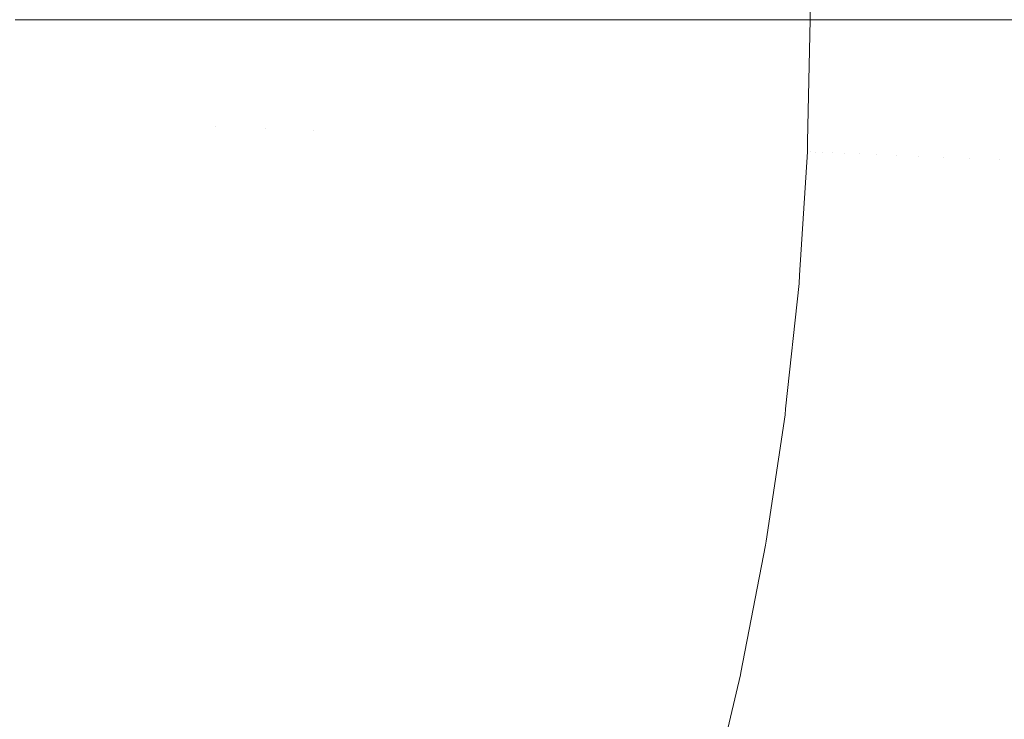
# Model space of a CAD drawing. Header units: centimetres. Extents: x -26 to 27.3, y -25.3 to -23.5.
# Tile 130 of 200: x 9.3585 to 9.4218, y -24.8049 to -24.7599. Entities that reach past the tile are written whole.
import ezdxf

# ---------------------------------------------------------------- set-up
doc = ezdxf.new("R2010")
doc.units = ezdxf.units.CM
doc.header["$LTSCALE"] = 2.54
doc.layers.add('Lucido design-1', color=7, linetype='Continuous')

# ---------------------------------------------------------------- blocks, each defined once
blk = doc.blocks.new('Gruppo-4-1')
at = {"color": 7, "linetype": 'Continuous', "lineweight": 9}
for points in [[(-25.890647, -23.559888, -349.282667), (-25.890647, -25.159888, -349.282667), (27.209353, -25.159888, -349.282667), (27.209353, -23.559888, -349.282667)], [(9.409353, -23.559888, -349.982667), (9.409353, -24.759888, -349.982667), (9.409353, -24.759888, -349.782667), (9.409353, -23.559888, -349.782667)]]:
    blk.add_3dface(points, dxfattribs=at)
for points, invisible_edges in [([(9.408987, -24.759888, -349.774117), (9.408688, -24.759888, -349.771312), (9.408683, -23.559888, -349.771312), (9.408972, -23.559888, -349.773951)], 10), ([(9.408972, -23.559888, -349.773951), (9.409071, -23.559888, -349.775448), (9.409074, -24.759888, -349.775447), (9.408987, -24.759888, -349.774117)], 10), ([(9.409253, -24.759888, -349.778192), (9.409074, -24.759888, -349.775447), (9.409071, -23.559888, -349.775448), (9.409258, -23.559888, -349.778305)], 10), ([(9.409258, -23.559888, -349.778305), (9.409286, -23.559888, -349.779592), (9.409288, -24.759888, -349.779592), (9.409253, -24.759888, -349.778192)], 10), ([(9.409352, -24.759888, -349.782122), (9.409288, -24.759888, -349.779592), (9.409286, -23.559888, -349.779592), (9.409353, -23.559888, -349.782667)], 10), ([(9.409353, -23.559888, -349.782667), (9.409353, -24.759888, -349.782667), (9.409352, -24.759888, -349.782122)], 8), ([(9.409372, -24.759888, -349.984639), (9.409353, -23.559888, -349.982667), (9.409448, -23.559888, -349.987027)], 9), ([(9.409372, -24.759888, -349.984639), (9.409353, -24.759888, -349.982667), (9.409353, -23.559888, -349.982667)], 8), ([(9.409448, -23.559888, -349.987027), (9.409467, -24.759888, -349.987026), (9.409372, -24.759888, -349.984639)], 9), ([(9.409531, -24.759888, -349.988627), (9.409448, -23.559888, -349.987027), (9.409714, -23.559888, -349.991159)], 9), ([(9.409531, -24.759888, -349.988627), (9.409467, -24.759888, -349.987026), (9.409448, -23.559888, -349.987027)], 10), ([(9.409714, -23.559888, -349.991159), (9.409733, -24.759888, -349.991158), (9.409531, -24.759888, -349.988627)], 9), ([(9.358211, -24.759888, -349.695433), (9.360953, -24.759888, -349.697008), (9.360817, -24.766322, -349.697008), (9.357204, -24.766169, -349.694931)], 14), ([(9.360817, -24.766322, -349.697008), (9.360953, -24.759888, -349.697008), (9.361873, -24.759888, -349.697588)], 9), ([(9.361873, -24.759888, -349.697588), (9.364476, -24.759888, -349.699231), (9.364336, -24.766472, -349.699231), (9.360817, -24.766322, -349.697008)], 14), ([(9.364336, -24.766472, -349.699231), (9.364476, -24.759888, -349.699231), (9.365435, -24.759888, -349.699894)], 9), ([(9.365435, -24.759888, -349.699894), (9.367901, -24.759888, -349.701598), (9.367758, -24.766617, -349.701598), (9.364336, -24.766472, -349.699231)], 14), ([(9.367758, -24.766617, -349.701598), (9.367901, -24.759888, -349.701598), (9.368892, -24.759888, -349.702346)], 9), ([(9.368892, -24.759888, -349.702346), (9.370691, -24.759888, -349.703703), (9.371075, -24.766758, -349.704102), (9.367758, -24.766617, -349.701598)], 14), ([(9.370691, -24.759888, -349.703703), (9.37122, -24.759888, -349.704102), (9.371075, -24.766758, -349.704102)], 10), ([(9.374282, -24.766894, -349.70674), (9.371075, -24.766758, -349.704102), (9.37122, -24.759888, -349.704102), (9.373961, -24.759888, -349.706353)], 11), ([(9.373961, -24.759888, -349.706353), (9.374431, -24.759888, -349.70674), (9.374282, -24.766894, -349.70674)], 10), ([(9.377374, -24.767025, -349.709506), (9.374282, -24.766894, -349.70674), (9.374431, -24.759888, -349.70674), (9.377128, -24.759888, -349.709151)], 11), ([(9.377128, -24.759888, -349.709151), (9.377526, -24.759888, -349.709506), (9.377374, -24.767025, -349.709506)], 10), ([(9.380064, -24.759888, -349.711956), (9.37991, -24.767133, -349.711956), (9.377374, -24.767025, -349.709506), (9.377526, -24.759888, -349.709506)], 7), ([(9.37991, -24.767133, -349.711956), (9.380064, -24.759888, -349.711956), (9.380176, -24.759888, -349.712073)], 9), ([(9.380176, -24.759888, -349.712073), (9.382933, -24.759888, -349.714947), (9.382776, -24.767255, -349.714947), (9.37991, -24.767133, -349.711956)], 14), ([(9.382776, -24.767255, -349.714947), (9.382933, -24.759888, -349.714947), (9.383088, -24.759888, -349.715123)], 9), ([(9.383088, -24.759888, -349.715123), (9.385673, -24.759888, -349.718051), (9.385515, -24.767371, -349.718051), (9.382776, -24.767255, -349.714947)], 14), ([(9.385515, -24.767371, -349.718051), (9.385673, -24.759888, -349.718051), (9.385867, -24.759888, -349.71829)], 9), ([(9.385867, -24.759888, -349.71829), (9.388281, -24.759888, -349.721263), (9.38812, -24.767482, -349.721263), (9.385515, -24.767371, -349.718051)], 14), ([(9.38812, -24.767482, -349.721263), (9.388281, -24.759888, -349.721263), (9.388507, -24.759888, -349.721567)], 9), ([(9.388507, -24.759888, -349.721567), (9.390752, -24.759888, -349.724578), (9.390588, -24.767587, -349.724578), (9.38812, -24.767482, -349.721263)], 14), ([(9.390588, -24.767587, -349.724578), (9.390752, -24.759888, -349.724578), (9.391005, -24.759888, -349.724949)], 9), ([(9.391005, -24.759888, -349.724949), (9.393081, -24.759888, -349.727989), (9.392915, -24.767686, -349.727989), (9.390588, -24.767587, -349.724578)], 14), ([(9.392915, -24.767686, -349.727989), (9.393081, -24.759888, -349.727989), (9.393356, -24.759888, -349.72843)], 9), ([(9.393356, -24.759888, -349.72843), (9.395266, -24.759888, -349.731491), (9.395098, -24.767778, -349.731491), (9.392915, -24.767686, -349.727989)], 14), ([(9.395098, -24.767778, -349.731491), (9.395266, -24.759888, -349.731491), (9.395556, -24.759888, -349.732002)], 9), ([(9.395556, -24.759888, -349.732002), (9.397302, -24.759888, -349.735076), (9.397133, -24.767865, -349.735076), (9.395098, -24.767778, -349.731491)], 14), ([(9.397133, -24.767865, -349.735076), (9.397302, -24.759888, -349.735076), (9.397603, -24.759888, -349.73566)], 9), ([(9.397603, -24.759888, -349.73566), (9.399188, -24.759888, -349.738739), (9.399017, -24.767945, -349.738739), (9.397133, -24.767865, -349.735076)], 14), ([(9.399017, -24.767945, -349.738739), (9.399188, -24.759888, -349.738739), (9.399494, -24.759888, -349.739397)], 9), ([(9.399494, -24.759888, -349.739397), (9.40092, -24.759888, -349.742473), (9.400747, -24.768018, -349.742473), (9.399017, -24.767945, -349.738739)], 14), ([(9.400747, -24.768018, -349.742473), (9.40092, -24.759888, -349.742473), (9.401224, -24.759888, -349.743207)], 9), ([(9.401224, -24.759888, -349.743207), (9.402495, -24.759888, -349.746272), (9.402321, -24.768085, -349.746272), (9.400747, -24.768018, -349.742473)], 14), ([(9.402321, -24.768085, -349.746272), (9.402495, -24.759888, -349.746272), (9.402792, -24.759888, -349.747081)], 9), ([(9.402792, -24.759888, -349.747081), (9.403912, -24.759888, -349.75013), (9.403736, -24.768145, -349.75013), (9.402321, -24.768085, -349.746272)], 14), ([(9.403736, -24.768145, -349.75013), (9.403912, -24.759888, -349.75013), (9.404196, -24.759888, -349.751015)], 9), ([(9.404196, -24.759888, -349.751015), (9.405168, -24.759888, -349.754038), (9.404991, -24.768199, -349.754038), (9.403736, -24.768145, -349.75013)], 14), ([(9.404991, -24.768199, -349.754038), (9.405168, -24.759888, -349.754038), (9.405433, -24.759888, -349.754999)], 9), ([(9.405433, -24.759888, -349.754999), (9.406261, -24.759888, -349.757992), (9.406084, -24.768245, -349.757992), (9.404991, -24.768199, -349.754038)], 14), ([(9.406084, -24.768245, -349.757992), (9.406261, -24.759888, -349.757992), (9.406502, -24.759888, -349.759028)], 9), ([(9.406502, -24.759888, -349.759028), (9.407191, -24.759888, -349.761983), (9.407012, -24.768284, -349.761983), (9.406084, -24.768245, -349.757992)], 14), ([(9.407012, -24.768284, -349.761983), (9.407191, -24.759888, -349.761983), (9.407402, -24.759888, -349.763095)], 9), ([(9.407402, -24.759888, -349.763095), (9.407955, -24.759888, -349.766006), (9.407776, -24.768317, -349.766006), (9.407012, -24.768284, -349.761983)], 14), ([(9.407776, -24.768317, -349.766006), (9.407955, -24.759888, -349.766006), (9.408131, -24.759888, -349.767192)], 9), ([(9.408131, -24.759888, -349.767192), (9.408554, -24.759888, -349.770053), (9.408375, -24.768342, -349.770053), (9.407776, -24.768317, -349.766006)], 14), ([(9.408375, -24.768342, -349.770053), (9.408554, -24.759888, -349.770053), (9.408688, -24.759888, -349.771312)], 9), ([(9.408688, -24.759888, -349.771312), (9.408987, -24.759888, -349.774117), (9.408807, -24.768361, -349.774117), (9.408375, -24.768342, -349.770053)], 14), ([(9.408807, -24.768361, -349.774117), (9.408987, -24.759888, -349.774117), (9.409074, -24.759888, -349.775447)], 9), ([(9.409074, -24.759888, -349.775447), (9.409253, -24.759888, -349.778192), (9.409073, -24.768372, -349.778192), (9.408807, -24.768361, -349.774117)], 14), ([(9.409073, -24.768372, -349.778192), (9.409253, -24.759888, -349.778192), (9.409288, -24.759888, -349.779592)], 9), ([(9.409288, -24.759888, -349.779592), (9.409352, -24.759888, -349.782122), (9.409171, -24.768376, -349.782122), (9.409073, -24.768372, -349.778192)], 14), ([(9.409171, -24.768376, -349.782122), (9.409352, -24.759888, -349.782122), (9.409353, -24.759888, -349.782667), (9.409187, -24.767719, -349.782667)], 9), ([(9.409187, -24.767719, -349.982667), (9.409353, -24.759888, -349.982667), (9.409372, -24.759888, -349.984639), (9.409192, -24.768377, -349.984639)], 12), ([(9.409187, -24.767719, -349.982667), (9.409187, -24.767719, -349.782667), (9.409353, -24.759888, -349.782667), (9.409353, -24.759888, -349.982667)], 1), ([(9.40935, -24.768384, -349.988627), (9.409192, -24.768377, -349.984639), (9.409372, -24.759888, -349.984639), (9.409467, -24.759888, -349.987026)], 11), ([(9.409668, -24.768397, -349.992612), (9.40935, -24.768384, -349.988627), (9.409531, -24.759888, -349.988627), (9.409733, -24.759888, -349.991158)], 11), ([(9.409467, -24.759888, -349.987026), (9.409531, -24.759888, -349.988627), (9.40935, -24.768384, -349.988627)], 10), ([(9.410145, -24.768418, -349.996586), (9.409668, -24.768397, -349.992612), (9.409849, -24.759888, -349.992612), (9.410168, -24.759888, -349.995271)], 11), ([(9.409733, -24.759888, -349.991158), (9.409849, -24.759888, -349.992612), (9.409668, -24.768397, -349.992612)], 10), ([(9.410782, -24.768445, -350.000543), (9.410145, -24.768418, -349.996586), (9.410326, -24.759888, -349.996586), (9.410773, -24.759888, -349.99936)], 11), ([(9.410168, -24.759888, -349.995271), (9.410326, -24.759888, -349.996586), (9.410145, -24.768418, -349.996586)], 10), ([(9.410773, -24.759888, -349.99936), (9.410964, -24.759888, -350.000543), (9.410782, -24.768445, -350.000543)], 10), ([(9.411578, -24.768478, -350.004477), (9.410782, -24.768445, -350.000543), (9.410964, -24.759888, -350.000543), (9.411546, -24.759888, -350.003417)], 11), ([(9.411546, -24.759888, -350.003417), (9.41176, -24.759888, -350.004477), (9.411578, -24.768478, -350.004477)], 10), ([(9.412532, -24.768519, -350.00838), (9.411578, -24.768478, -350.004477), (9.41176, -24.759888, -350.004477), (9.412484, -24.759888, -350.007435)], 11), ([(9.412484, -24.759888, -350.007435), (9.412715, -24.759888, -350.00838), (9.412532, -24.768519, -350.00838)], 10), ([(9.413644, -24.768566, -350.012247), (9.412532, -24.768519, -350.00838), (9.412715, -24.759888, -350.00838), (9.413587, -24.759888, -350.011407)], 11), ([(9.413587, -24.759888, -350.011407), (9.413828, -24.759888, -350.012247), (9.413644, -24.768566, -350.012247)], 10), ([(9.414911, -24.76862, -350.01607), (9.413644, -24.768566, -350.012247), (9.413828, -24.759888, -350.012247), (9.414851, -24.759888, -350.015328)], 11), ([(9.414851, -24.759888, -350.015328), (9.415097, -24.759888, -350.01607), (9.414911, -24.76862, -350.01607)], 10), ([(9.416334, -24.76868, -350.019843), (9.414911, -24.76862, -350.01607), (9.415097, -24.759888, -350.01607), (9.416274, -24.759888, -350.01919)], 11), ([(9.416274, -24.759888, -350.01919), (9.41652, -24.759888, -350.019843), (9.416334, -24.76868, -350.019843)], 10), ([(9.417909, -24.768747, -350.02356), (9.416334, -24.76868, -350.019843), (9.41652, -24.759888, -350.019843), (9.417853, -24.759888, -350.022986)], 11), ([(9.417853, -24.759888, -350.022986), (9.418097, -24.759888, -350.02356), (9.417909, -24.768747, -350.02356)], 10), ([(9.419634, -24.768821, -350.027215), (9.417909, -24.768747, -350.02356), (9.418097, -24.759888, -350.02356), (9.419586, -24.759888, -350.026712)], 11), ([(9.419586, -24.759888, -350.026712), (9.419824, -24.759888, -350.027215), (9.419634, -24.768821, -350.027215)], 10), ([(9.421508, -24.7689, -350.030801), (9.419634, -24.768821, -350.027215), (9.419824, -24.759888, -350.027215), (9.421469, -24.759888, -350.030359)], 11), ([(9.421469, -24.759888, -350.030359), (9.4217, -24.759888, -350.030801), (9.421508, -24.7689, -350.030801)], 10), ([(9.423528, -24.768986, -350.034311), (9.421508, -24.7689, -350.030801), (9.4217, -24.759888, -350.030801), (9.423498, -24.759888, -350.033924)], 11), ([(9.360817, -24.766322, -349.697008), (9.360407, -24.772745, -349.697008), (9.356804, -24.772438, -349.694931), (9.357204, -24.766169, -349.694931)], 15), ([(9.364336, -24.766472, -349.699231), (9.363917, -24.773043, -349.699231), (9.360407, -24.772745, -349.697008), (9.360817, -24.766322, -349.697008)], 15), ([(9.367758, -24.766617, -349.701598), (9.367329, -24.773334, -349.701598), (9.363917, -24.773043, -349.699231), (9.364336, -24.766472, -349.699231)], 15), ([(9.371075, -24.766758, -349.704102), (9.370637, -24.773615, -349.704102), (9.367329, -24.773334, -349.701598), (9.367758, -24.766617, -349.701598)], 15), ([(9.374282, -24.766894, -349.70674), (9.373836, -24.773888, -349.70674), (9.370637, -24.773615, -349.704102), (9.371075, -24.766758, -349.704102)], 15), ([(9.377374, -24.767025, -349.709506), (9.37692, -24.77415, -349.709506), (9.373836, -24.773888, -349.70674), (9.374282, -24.766894, -349.70674)], 15), ([(9.37991, -24.767133, -349.711956), (9.379449, -24.774365, -349.711956), (9.37692, -24.77415, -349.709506), (9.377374, -24.767025, -349.709506)], 15), ([(9.382776, -24.767255, -349.714947), (9.382307, -24.774609, -349.714947), (9.379449, -24.774365, -349.711956), (9.37991, -24.767133, -349.711956)], 15), ([(9.385515, -24.767371, -349.718051), (9.385038, -24.774841, -349.718051), (9.382307, -24.774609, -349.714947), (9.382776, -24.767255, -349.714947)], 15), ([(9.38812, -24.767482, -349.721263), (9.387637, -24.775062, -349.721263), (9.385038, -24.774841, -349.718051), (9.385515, -24.767371, -349.718051)], 15), ([(9.390588, -24.767587, -349.724578), (9.390098, -24.775272, -349.724578), (9.387637, -24.775062, -349.721263), (9.38812, -24.767482, -349.721263)], 15), ([(9.392915, -24.767686, -349.727989), (9.392419, -24.775469, -349.727989), (9.390098, -24.775272, -349.724578), (9.390588, -24.767587, -349.724578)], 15), ([(9.395098, -24.767778, -349.731491), (9.394596, -24.775654, -349.731491), (9.392419, -24.775469, -349.727989), (9.392915, -24.767686, -349.727989)], 15), ([(9.397133, -24.767865, -349.735076), (9.396625, -24.775827, -349.735076), (9.394596, -24.775654, -349.731491), (9.395098, -24.767778, -349.731491)], 15), ([(9.399017, -24.767945, -349.738739), (9.398504, -24.775987, -349.738739), (9.396625, -24.775827, -349.735076), (9.397133, -24.767865, -349.735076)], 15), ([(9.400747, -24.768018, -349.742473), (9.40023, -24.776134, -349.742473), (9.398504, -24.775987, -349.738739), (9.399017, -24.767945, -349.738739)], 15), ([(9.409187, -24.767719, -349.782667), (9.409173, -24.768376, -349.782667), (9.409171, -24.768376, -349.782122)], 10), ([(9.409192, -24.768377, -349.984639), (9.409173, -24.768376, -349.982667), (9.409187, -24.767719, -349.982667)], 9), ([(9.409173, -24.768376, -349.782667), (9.409187, -24.767719, -349.782667), (9.409187, -24.767719, -349.982667), (9.409173, -24.768376, -349.982667)], 10), ([(9.402321, -24.768085, -349.746272), (9.401799, -24.776268, -349.746272), (9.40023, -24.776134, -349.742473), (9.400747, -24.768018, -349.742473)], 15), ([(9.403736, -24.768145, -349.75013), (9.403211, -24.776388, -349.75013), (9.401799, -24.776268, -349.746272), (9.402321, -24.768085, -349.746272)], 15), ([(9.404991, -24.768199, -349.754038), (9.404462, -24.776494, -349.754038), (9.403211, -24.776388, -349.75013), (9.403736, -24.768145, -349.75013)], 15), ([(9.406084, -24.768245, -349.757992), (9.405552, -24.776587, -349.757992), (9.404462, -24.776494, -349.754038), (9.404991, -24.768199, -349.754038)], 15), ([(9.407012, -24.768284, -349.761983), (9.406478, -24.776666, -349.761983), (9.405552, -24.776587, -349.757992), (9.406084, -24.768245, -349.757992)], 15), ([(9.407776, -24.768317, -349.766006), (9.40724, -24.776731, -349.766006), (9.406478, -24.776666, -349.761983), (9.407012, -24.768284, -349.761983)], 15), ([(9.408375, -24.768342, -349.770053), (9.407837, -24.776781, -349.770053), (9.40724, -24.776731, -349.766006), (9.407776, -24.768317, -349.766006)], 15), ([(9.408807, -24.768361, -349.774117), (9.408268, -24.776818, -349.774117), (9.407837, -24.776781, -349.770053), (9.408375, -24.768342, -349.770053)], 15), ([(9.409073, -24.768372, -349.778192), (9.408533, -24.776841, -349.778192), (9.408268, -24.776818, -349.774117), (9.408807, -24.768361, -349.774117)], 15), ([(9.409171, -24.768376, -349.782122), (9.408631, -24.776849, -349.782122), (9.408533, -24.776841, -349.778192), (9.409073, -24.768372, -349.778192)], 15), ([(9.408631, -24.776849, -349.782122), (9.409171, -24.768376, -349.782122), (9.409173, -24.768376, -349.782667), (9.408666, -24.776326, -349.782667)], 11), ([(9.408666, -24.776326, -349.982667), (9.409173, -24.768376, -349.982667), (9.409192, -24.768377, -349.984639), (9.408652, -24.776851, -349.984639)], 14), ([(9.40935, -24.768384, -349.988627), (9.40881, -24.776864, -349.988627), (9.408652, -24.776851, -349.984639), (9.409192, -24.768377, -349.984639)], 15), ([(9.409173, -24.768376, -349.982667), (9.408666, -24.776326, -349.982667), (9.408666, -24.776326, -349.782667), (9.409173, -24.768376, -349.782667)], 10), ([(9.409668, -24.768397, -349.992612), (9.409126, -24.776891, -349.992612), (9.40881, -24.776864, -349.988627), (9.40935, -24.768384, -349.988627)], 15), ([(9.410145, -24.768418, -349.996586), (9.409602, -24.776932, -349.996586), (9.409126, -24.776891, -349.992612), (9.409668, -24.768397, -349.992612)], 15), ([(9.410782, -24.768445, -350.000543), (9.410238, -24.776986, -350.000543), (9.409602, -24.776932, -349.996586), (9.410145, -24.768418, -349.996586)], 15), ([(9.411578, -24.768478, -350.004477), (9.411031, -24.777053, -350.004477), (9.410238, -24.776986, -350.000543), (9.410782, -24.768445, -350.000543)], 15), ([(9.412532, -24.768519, -350.00838), (9.411983, -24.777134, -350.00838), (9.411031, -24.777053, -350.004477), (9.411578, -24.768478, -350.004477)], 15), ([(9.413644, -24.768566, -350.012247), (9.413091, -24.777229, -350.012247), (9.411983, -24.777134, -350.00838), (9.412532, -24.768519, -350.00838)], 15), ([(9.414911, -24.76862, -350.01607), (9.414356, -24.777336, -350.01607), (9.413091, -24.777229, -350.012247), (9.413644, -24.768566, -350.012247)], 15), ([(9.416334, -24.76868, -350.019843), (9.415774, -24.777457, -350.019843), (9.414356, -24.777336, -350.01607), (9.414911, -24.76862, -350.01607)], 15), ([(9.417909, -24.768747, -350.02356), (9.417345, -24.777591, -350.02356), (9.415774, -24.777457, -350.019843), (9.416334, -24.76868, -350.019843)], 15), ([(9.419634, -24.768821, -350.027215), (9.419066, -24.777737, -350.027215), (9.417345, -24.777591, -350.02356), (9.417909, -24.768747, -350.02356)], 15), ([(9.421508, -24.7689, -350.030801), (9.420935, -24.777896, -350.030801), (9.419066, -24.777737, -350.027215), (9.419634, -24.768821, -350.027215)], 15), ([(9.423528, -24.768986, -350.034311), (9.422949, -24.778068, -350.034311), (9.420935, -24.777896, -350.030801), (9.421508, -24.7689, -350.030801)], 15), ([(9.360407, -24.772745, -349.697008), (9.359725, -24.779144, -349.697008), (9.356139, -24.778685, -349.694931), (9.356804, -24.772438, -349.694931)], 15), ([(9.363917, -24.773043, -349.699231), (9.36322, -24.779591, -349.699231), (9.359725, -24.779144, -349.697008), (9.360407, -24.772745, -349.697008)], 15), ([(9.367329, -24.773334, -349.701598), (9.366616, -24.780026, -349.701598), (9.36322, -24.779591, -349.699231), (9.363917, -24.773043, -349.699231)], 15), ([(9.370637, -24.773615, -349.704102), (9.369909, -24.780448, -349.704102), (9.366616, -24.780026, -349.701598), (9.367329, -24.773334, -349.701598)], 15), ([(9.373836, -24.773888, -349.70674), (9.373094, -24.780856, -349.70674), (9.369909, -24.780448, -349.704102), (9.370637, -24.773615, -349.704102)], 15), ([(9.37692, -24.77415, -349.709506), (9.376164, -24.781249, -349.709506), (9.373094, -24.780856, -349.70674), (9.373836, -24.773888, -349.70674)], 15), ([(9.379449, -24.774365, -349.711956), (9.378681, -24.781571, -349.711956), (9.376164, -24.781249, -349.709506), (9.37692, -24.77415, -349.709506)], 15), ([(9.382307, -24.774609, -349.714947), (9.381527, -24.781936, -349.714947), (9.378681, -24.781571, -349.711956), (9.379449, -24.774365, -349.711956)], 15), ([(9.385038, -24.774841, -349.718051), (9.384245, -24.782284, -349.718051), (9.381527, -24.781936, -349.714947), (9.382307, -24.774609, -349.714947)], 15), ([(9.387637, -24.775062, -349.721263), (9.386832, -24.782615, -349.721263), (9.384245, -24.782284, -349.718051), (9.385038, -24.774841, -349.718051)], 15), ([(9.390098, -24.775272, -349.724578), (9.389282, -24.782929, -349.724578), (9.386832, -24.782615, -349.721263), (9.387637, -24.775062, -349.721263)], 15), ([(9.392419, -24.775469, -349.727989), (9.391593, -24.783225, -349.727989), (9.389282, -24.782929, -349.724578), (9.390098, -24.775272, -349.724578)], 15), ([(9.394596, -24.775654, -349.731491), (9.39376, -24.783502, -349.731491), (9.391593, -24.783225, -349.727989), (9.392419, -24.775469, -349.727989)], 15), ([(9.396625, -24.775827, -349.735076), (9.39578, -24.783761, -349.735076), (9.39376, -24.783502, -349.731491), (9.394596, -24.775654, -349.731491)], 15), ([(9.398504, -24.775987, -349.738739), (9.397651, -24.784, -349.738739), (9.39578, -24.783761, -349.735076), (9.396625, -24.775827, -349.735076)], 15), ([(9.40023, -24.776134, -349.742473), (9.399368, -24.78422, -349.742473), (9.397651, -24.784, -349.738739), (9.398504, -24.775987, -349.738739)], 15), ([(9.401799, -24.776268, -349.746272), (9.400931, -24.78442, -349.746272), (9.399368, -24.78422, -349.742473), (9.40023, -24.776134, -349.742473)], 15), ([(9.403211, -24.776388, -349.75013), (9.402336, -24.7846, -349.75013), (9.400931, -24.78442, -349.746272), (9.401799, -24.776268, -349.746272)], 15), ([(9.404462, -24.776494, -349.754038), (9.403582, -24.78476, -349.754038), (9.402336, -24.7846, -349.75013), (9.403211, -24.776388, -349.75013)], 15), ([(9.405552, -24.776587, -349.757992), (9.404666, -24.784899, -349.757992), (9.403582, -24.78476, -349.754038), (9.404462, -24.776494, -349.754038)], 15), ([(9.406478, -24.776666, -349.761983), (9.405588, -24.785017, -349.761983), (9.404666, -24.784899, -349.757992), (9.405552, -24.776587, -349.757992)], 15), ([(9.40724, -24.776731, -349.766006), (9.406347, -24.785114, -349.766006), (9.405588, -24.785017, -349.761983), (9.406478, -24.776666, -349.761983)], 15), ([(9.407837, -24.776781, -349.770053), (9.406941, -24.78519, -349.770053), (9.406347, -24.785114, -349.766006), (9.40724, -24.776731, -349.766006)], 15), ([(9.408268, -24.776818, -349.774117), (9.40737, -24.785245, -349.774117), (9.406941, -24.78519, -349.770053), (9.407837, -24.776781, -349.770053)], 15), ([(9.408533, -24.776841, -349.778192), (9.407634, -24.785279, -349.778192), (9.40737, -24.785245, -349.774117), (9.408268, -24.776818, -349.774117)], 15), ([(9.408631, -24.776849, -349.782122), (9.407732, -24.785291, -349.782122), (9.407634, -24.785279, -349.778192), (9.408533, -24.776841, -349.778192)], 15), ([(9.407732, -24.785291, -349.782122), (9.408631, -24.776849, -349.782122), (9.408633, -24.776849, -349.782667), (9.407774, -24.784905, -349.782667)], 11), ([(9.407774, -24.784905, -349.982667), (9.408633, -24.776849, -349.982667), (9.408652, -24.776851, -349.984639), (9.407752, -24.785294, -349.984639)], 14), ([(9.40881, -24.776864, -349.988627), (9.407909, -24.785314, -349.988627), (9.407752, -24.785294, -349.984639), (9.408652, -24.776851, -349.984639)], 15), ([(9.408633, -24.776849, -349.982667), (9.407774, -24.784905, -349.982667), (9.407774, -24.784905, -349.782667), (9.408633, -24.776849, -349.782667)], 10), ([(9.409126, -24.776891, -349.992612), (9.408225, -24.785355, -349.992612), (9.407909, -24.785314, -349.988627), (9.40881, -24.776864, -349.988627)], 15), ([(9.408666, -24.776326, -349.782667), (9.408633, -24.776849, -349.782667), (9.408631, -24.776849, -349.782122)], 10), ([(9.408652, -24.776851, -349.984639), (9.408633, -24.776849, -349.982667), (9.408666, -24.776326, -349.982667)], 9), ([(9.408633, -24.776849, -349.782667), (9.408666, -24.776326, -349.782667), (9.408666, -24.776326, -349.982667), (9.408633, -24.776849, -349.982667)], 10), ([(9.409602, -24.776932, -349.996586), (9.408699, -24.785415, -349.996586), (9.408225, -24.785355, -349.992612), (9.409126, -24.776891, -349.992612)], 15), ([(9.410238, -24.776986, -350.000543), (9.409331, -24.785496, -350.000543), (9.408699, -24.785415, -349.996586), (9.409602, -24.776932, -349.996586)], 15), ([(9.411031, -24.777053, -350.004477), (9.410121, -24.785597, -350.004477), (9.409331, -24.785496, -350.000543), (9.410238, -24.776986, -350.000543)], 15), ([(9.411983, -24.777134, -350.00838), (9.411068, -24.785719, -350.00838), (9.410121, -24.785597, -350.004477), (9.411031, -24.777053, -350.004477)], 15), ([(9.413091, -24.777229, -350.012247), (9.412172, -24.78586, -350.012247), (9.411068, -24.785719, -350.00838), (9.411983, -24.777134, -350.00838)], 15), ([(9.414356, -24.777336, -350.01607), (9.41343, -24.786021, -350.01607), (9.412172, -24.78586, -350.012247), (9.413091, -24.777229, -350.012247)], 15), ([(9.415774, -24.777457, -350.019843), (9.414842, -24.786202, -350.019843), (9.41343, -24.786021, -350.01607), (9.414356, -24.777336, -350.01607)], 15), ([(9.417345, -24.777591, -350.02356), (9.416406, -24.786402, -350.02356), (9.414842, -24.786202, -350.019843), (9.415774, -24.777457, -350.019843)], 15), ([(9.419066, -24.777737, -350.027215), (9.418119, -24.786622, -350.027215), (9.416406, -24.786402, -350.02356), (9.417345, -24.777591, -350.02356)], 15), ([(9.420935, -24.777896, -350.030801), (9.41998, -24.78686, -350.030801), (9.418119, -24.786622, -350.027215), (9.419066, -24.777737, -350.027215)], 15), ([(9.422949, -24.778068, -350.034311), (9.421985, -24.787117, -350.034311), (9.41998, -24.78686, -350.030801), (9.420935, -24.777896, -350.030801)], 15), ([(9.359725, -24.779144, -349.697008), (9.358773, -24.785509, -349.697008), (9.355209, -24.784898, -349.694931), (9.356139, -24.778685, -349.694931)], 15), ([(9.36322, -24.779591, -349.699231), (9.362245, -24.786104, -349.699231), (9.358773, -24.785509, -349.697008), (9.359725, -24.779144, -349.697008)], 15), ([(9.366616, -24.780026, -349.701598), (9.36562, -24.786683, -349.701598), (9.362245, -24.786104, -349.699231), (9.36322, -24.779591, -349.699231)], 15), ([(9.369909, -24.780448, -349.704102), (9.368892, -24.787244, -349.704102), (9.36562, -24.786683, -349.701598), (9.366616, -24.780026, -349.701598)], 15), ([(9.373094, -24.780856, -349.70674), (9.372056, -24.787786, -349.70674), (9.368892, -24.787244, -349.704102), (9.369909, -24.780448, -349.704102)], 15), ([(9.376164, -24.781249, -349.709506), (9.375107, -24.788309, -349.709506), (9.372056, -24.787786, -349.70674), (9.373094, -24.780856, -349.70674)], 15), ([(9.378681, -24.781571, -349.711956), (9.377608, -24.788738, -349.711956), (9.375107, -24.788309, -349.709506), (9.376164, -24.781249, -349.709506)], 15), ([(9.381527, -24.781936, -349.714947), (9.380436, -24.789223, -349.714947), (9.377608, -24.788738, -349.711956), (9.378681, -24.781571, -349.711956)], 15), ([(9.384245, -24.782284, -349.718051), (9.383137, -24.789686, -349.718051), (9.380436, -24.789223, -349.714947), (9.381527, -24.781936, -349.714947)], 15), ([(9.386832, -24.782615, -349.721263), (9.385707, -24.790127, -349.721263), (9.383137, -24.789686, -349.718051), (9.384245, -24.782284, -349.718051)], 15), ([(9.389282, -24.782929, -349.724578), (9.388142, -24.790545, -349.724578), (9.385707, -24.790127, -349.721263), (9.386832, -24.782615, -349.721263)], 15), ([(9.391593, -24.783225, -349.727989), (9.390438, -24.790938, -349.727989), (9.388142, -24.790545, -349.724578), (9.389282, -24.782929, -349.724578)], 15), ([(9.39376, -24.783502, -349.731491), (9.392592, -24.791307, -349.731491), (9.390438, -24.790938, -349.727989), (9.391593, -24.783225, -349.727989)], 15), ([(9.39578, -24.783761, -349.735076), (9.394599, -24.791652, -349.735076), (9.392592, -24.791307, -349.731491), (9.39376, -24.783502, -349.731491)], 15), ([(9.397651, -24.784, -349.738739), (9.396458, -24.79197, -349.738739), (9.394599, -24.791652, -349.735076), (9.39578, -24.783761, -349.735076)], 15), ([(9.399368, -24.78422, -349.742473), (9.398164, -24.792263, -349.742473), (9.396458, -24.79197, -349.738739), (9.397651, -24.784, -349.738739)], 15), ([(9.400931, -24.78442, -349.746272), (9.399717, -24.792529, -349.746272), (9.398164, -24.792263, -349.742473), (9.399368, -24.78422, -349.742473)], 15), ([(9.402336, -24.7846, -349.75013), (9.401113, -24.792769, -349.75013), (9.399717, -24.792529, -349.746272), (9.400931, -24.78442, -349.746272)], 15), ([(9.358773, -24.785509, -349.697008), (9.357551, -24.791827, -349.697008), (9.354016, -24.791065, -349.694931), (9.355209, -24.784898, -349.694931)], 15), ([(9.403582, -24.78476, -349.754038), (9.402351, -24.792981, -349.754038), (9.401113, -24.792769, -349.75013), (9.402336, -24.7846, -349.75013)], 15), ([(9.404666, -24.784899, -349.757992), (9.403429, -24.793166, -349.757992), (9.402351, -24.792981, -349.754038), (9.403582, -24.78476, -349.754038)], 15), ([(9.405588, -24.785017, -349.761983), (9.404345, -24.793323, -349.761983), (9.403429, -24.793166, -349.757992), (9.404666, -24.784899, -349.757992)], 15), ([(9.406347, -24.785114, -349.766006), (9.405099, -24.793452, -349.766006), (9.404345, -24.793323, -349.761983), (9.405588, -24.785017, -349.761983)], 15), ([(9.406941, -24.78519, -349.770053), (9.405689, -24.793553, -349.770053), (9.405099, -24.793452, -349.766006), (9.406347, -24.785114, -349.766006)], 15), ([(9.407774, -24.784905, -349.782667), (9.407733, -24.785292, -349.782667), (9.407732, -24.785291, -349.782122)], 10), ([(9.407752, -24.785294, -349.984639), (9.407733, -24.785292, -349.982667), (9.407774, -24.784905, -349.982667)], 9), ([(9.407733, -24.785292, -349.782667), (9.407774, -24.784905, -349.782667), (9.407774, -24.784905, -349.982667), (9.407733, -24.785292, -349.982667)], 10), ([(9.362245, -24.786104, -349.699231), (9.360995, -24.792569, -349.699231), (9.357551, -24.791827, -349.697008), (9.358773, -24.785509, -349.697008)], 15), ([(9.40737, -24.785245, -349.774117), (9.406115, -24.793626, -349.774117), (9.405689, -24.793553, -349.770053), (9.406941, -24.78519, -349.770053)], 15), ([(9.407634, -24.785279, -349.778192), (9.406377, -24.793671, -349.778192), (9.406115, -24.793626, -349.774117), (9.40737, -24.785245, -349.774117)], 15), ([(9.407732, -24.785291, -349.782122), (9.406475, -24.793688, -349.782122), (9.406377, -24.793671, -349.778192), (9.407634, -24.785279, -349.778192)], 15), ([(9.406475, -24.793688, -349.782122), (9.407732, -24.785291, -349.782122), (9.407733, -24.785292, -349.782667), (9.406516, -24.793423, -349.782667)], 11), ([(9.406516, -24.793423, -349.982667), (9.407733, -24.785292, -349.982667), (9.407752, -24.785294, -349.984639), (9.406495, -24.793691, -349.984639)], 14), ([(9.407909, -24.785314, -349.988627), (9.406651, -24.793718, -349.988627), (9.406495, -24.793691, -349.984639), (9.407752, -24.785294, -349.984639)], 15), ([(9.407733, -24.785292, -349.982667), (9.406516, -24.793423, -349.982667), (9.406516, -24.793423, -349.782667), (9.407733, -24.785292, -349.782667)], 10), ([(9.408225, -24.785355, -349.992612), (9.406965, -24.793772, -349.992612), (9.406651, -24.793718, -349.988627), (9.407909, -24.785314, -349.988627)], 15), ([(9.408699, -24.785415, -349.996586), (9.407436, -24.793853, -349.996586), (9.406965, -24.793772, -349.992612), (9.408225, -24.785355, -349.992612)], 15), ([(9.409331, -24.785496, -350.000543), (9.408064, -24.79396, -350.000543), (9.407436, -24.793853, -349.996586), (9.408699, -24.785415, -349.996586)], 15), ([(9.410121, -24.785597, -350.004477), (9.408849, -24.794095, -350.004477), (9.408064, -24.79396, -350.000543), (9.409331, -24.785496, -350.000543)], 15), ([(9.411068, -24.785719, -350.00838), (9.40979, -24.794256, -350.00838), (9.408849, -24.794095, -350.004477), (9.410121, -24.785597, -350.004477)], 15), ([(9.412172, -24.78586, -350.012247), (9.410887, -24.794444, -350.012247), (9.40979, -24.794256, -350.00838), (9.411068, -24.785719, -350.00838)], 15), ([(9.36562, -24.786683, -349.701598), (9.364342, -24.793291, -349.701598), (9.360995, -24.792569, -349.699231), (9.362245, -24.786104, -349.699231)], 15), ([(9.41343, -24.786021, -350.01607), (9.412137, -24.794659, -350.01607), (9.410887, -24.794444, -350.012247), (9.412172, -24.78586, -350.012247)], 15), ([(9.414842, -24.786202, -350.019843), (9.41354, -24.794899, -350.019843), (9.412137, -24.794659, -350.01607), (9.41343, -24.786021, -350.01607)], 15), ([(9.416406, -24.786402, -350.02356), (9.415094, -24.795166, -350.02356), (9.41354, -24.794899, -350.019843), (9.414842, -24.786202, -350.019843)], 15), ([(9.368892, -24.787244, -349.704102), (9.367587, -24.79399, -349.704102), (9.364342, -24.793291, -349.701598), (9.36562, -24.786683, -349.701598)], 15), ([(9.418119, -24.786622, -350.027215), (9.416797, -24.795458, -350.027215), (9.415094, -24.795166, -350.02356), (9.416406, -24.786402, -350.02356)], 15), ([(9.41998, -24.78686, -350.030801), (9.418645, -24.795775, -350.030801), (9.416797, -24.795458, -350.027215), (9.418119, -24.786622, -350.027215)], 15), ([(9.421985, -24.787117, -350.034311), (9.420637, -24.796116, -350.034311), (9.418645, -24.795775, -350.030801), (9.41998, -24.78686, -350.030801)], 15), ([(9.372056, -24.787786, -349.70674), (9.370726, -24.794666, -349.70674), (9.367587, -24.79399, -349.704102), (9.368892, -24.787244, -349.704102)], 15), ([(9.424131, -24.787391, -350.037741), (9.422771, -24.796482, -350.037741), (9.420637, -24.796116, -350.034311), (9.421985, -24.787117, -350.034311)], 15), ([(9.375107, -24.788309, -349.709506), (9.373751, -24.795319, -349.709506), (9.370726, -24.794666, -349.70674), (9.372056, -24.787786, -349.70674)], 15), ([(9.377608, -24.788738, -349.711956), (9.376232, -24.795853, -349.711956), (9.373751, -24.795319, -349.709506), (9.375107, -24.788309, -349.709506)], 15), ([(9.380436, -24.789223, -349.714947), (9.379037, -24.796458, -349.714947), (9.376232, -24.795853, -349.711956), (9.377608, -24.788738, -349.711956)], 15), ([(9.383137, -24.789686, -349.718051), (9.381716, -24.797035, -349.718051), (9.379037, -24.796458, -349.714947), (9.380436, -24.789223, -349.714947)], 15), ([(9.385707, -24.790127, -349.721263), (9.384265, -24.797584, -349.721263), (9.381716, -24.797035, -349.718051), (9.383137, -24.789686, -349.718051)], 15), ([(9.388142, -24.790545, -349.724578), (9.38668, -24.798105, -349.724578), (9.384265, -24.797584, -349.721263), (9.385707, -24.790127, -349.721263)], 15), ([(9.390438, -24.790938, -349.727989), (9.388957, -24.798596, -349.727989), (9.38668, -24.798105, -349.724578), (9.388142, -24.790545, -349.724578)], 15), ([(9.392592, -24.791307, -349.731491), (9.391093, -24.799056, -349.731491), (9.388957, -24.798596, -349.727989), (9.390438, -24.790938, -349.727989)], 15), ([(9.394599, -24.791652, -349.735076), (9.393084, -24.799485, -349.735076), (9.391093, -24.799056, -349.731491), (9.392592, -24.791307, -349.731491)], 15), ([(9.360995, -24.792569, -349.699231), (9.359471, -24.798976, -349.699231), (9.356062, -24.798088, -349.697008), (9.357551, -24.791827, -349.697008)], 15), ([(9.396458, -24.79197, -349.738739), (9.394927, -24.799882, -349.738739), (9.393084, -24.799485, -349.735076), (9.394599, -24.791652, -349.735076)], 15), ([(9.398164, -24.792263, -349.742473), (9.39662, -24.800247, -349.742473), (9.394927, -24.799882, -349.738739), (9.396458, -24.79197, -349.738739)], 15), ([(9.364342, -24.793291, -349.701598), (9.362785, -24.799838, -349.701598), (9.359471, -24.798976, -349.699231), (9.360995, -24.792569, -349.699231)], 15), ([(9.399717, -24.792529, -349.746272), (9.39816, -24.800579, -349.746272), (9.39662, -24.800247, -349.742473), (9.398164, -24.792263, -349.742473)], 15), ([(9.401113, -24.792769, -349.75013), (9.399545, -24.800877, -349.75013), (9.39816, -24.800579, -349.746272), (9.399717, -24.792529, -349.746272)], 15), ([(9.367587, -24.79399, -349.704102), (9.365997, -24.800675, -349.704102), (9.362785, -24.799838, -349.701598), (9.364342, -24.793291, -349.701598)], 15), ([(9.402351, -24.792981, -349.754038), (9.400773, -24.801142, -349.754038), (9.399545, -24.800877, -349.75013), (9.401113, -24.792769, -349.75013)], 15), ([(9.403429, -24.793166, -349.757992), (9.401841, -24.801372, -349.757992), (9.400773, -24.801142, -349.754038), (9.402351, -24.792981, -349.754038)], 15), ([(9.404345, -24.793323, -349.761983), (9.40275, -24.801568, -349.761983), (9.401841, -24.801372, -349.757992), (9.403429, -24.793166, -349.757992)], 15), ([(9.405099, -24.793452, -349.766006), (9.403498, -24.801729, -349.766006), (9.40275, -24.801568, -349.761983), (9.404345, -24.793323, -349.761983)], 15), ([(9.405689, -24.793553, -349.770053), (9.404083, -24.801856, -349.770053), (9.403498, -24.801729, -349.766006), (9.405099, -24.793452, -349.766006)], 15), ([(9.406115, -24.793626, -349.774117), (9.404506, -24.801947, -349.774117), (9.404083, -24.801856, -349.770053), (9.405689, -24.793553, -349.770053)], 15), ([(9.406377, -24.793671, -349.778192), (9.404766, -24.802003, -349.778192), (9.404506, -24.801947, -349.774117), (9.406115, -24.793626, -349.774117)], 15), ([(9.406475, -24.793688, -349.782122), (9.404863, -24.802024, -349.782122), (9.404766, -24.802003, -349.778192), (9.406377, -24.793671, -349.778192)], 15), ([(9.404863, -24.802024, -349.782122), (9.406475, -24.793688, -349.782122), (9.406476, -24.793688, -349.782667), (9.404895, -24.801865, -349.782667)], 11), ([(9.404895, -24.801865, -349.982667), (9.406476, -24.793688, -349.982667), (9.406495, -24.793691, -349.984639), (9.404883, -24.802028, -349.984639)], 14), ([(9.406651, -24.793718, -349.988627), (9.405038, -24.802061, -349.988627), (9.404883, -24.802028, -349.984639), (9.406495, -24.793691, -349.984639)], 15), ([(9.406476, -24.793688, -349.982667), (9.404895, -24.801865, -349.982667), (9.404895, -24.801865, -349.782667), (9.406476, -24.793688, -349.782667)], 10), ([(9.406965, -24.793772, -349.992612), (9.405349, -24.802128, -349.992612), (9.405038, -24.802061, -349.988627), (9.406651, -24.793718, -349.988627)], 15), ([(9.407436, -24.793853, -349.996586), (9.405816, -24.802229, -349.996586), (9.405349, -24.802128, -349.992612), (9.406965, -24.793772, -349.992612)], 15), ([(9.408064, -24.79396, -350.000543), (9.406439, -24.802363, -350.000543), (9.405816, -24.802229, -349.996586), (9.407436, -24.793853, -349.996586)], 15), ([(9.408849, -24.794095, -350.004477), (9.407217, -24.802531, -350.004477), (9.406439, -24.802363, -350.000543), (9.408064, -24.79396, -350.000543)], 15), ([(9.406516, -24.793423, -349.782667), (9.406476, -24.793688, -349.782667), (9.406475, -24.793688, -349.782122)], 10), ([(9.406495, -24.793691, -349.984639), (9.406476, -24.793688, -349.982667), (9.406516, -24.793423, -349.982667)], 9), ([(9.406476, -24.793688, -349.782667), (9.406516, -24.793423, -349.782667), (9.406516, -24.793423, -349.982667), (9.406476, -24.793688, -349.982667)], 10), ([(9.370726, -24.794666, -349.70674), (9.369104, -24.801484, -349.70674), (9.365997, -24.800675, -349.704102), (9.367587, -24.79399, -349.704102)], 15), ([(9.40979, -24.794256, -350.00838), (9.408151, -24.802732, -350.00838), (9.407217, -24.802531, -350.004477), (9.408849, -24.794095, -350.004477)], 15), ([(9.410887, -24.794444, -350.012247), (9.409239, -24.802967, -350.012247), (9.408151, -24.802732, -350.00838), (9.40979, -24.794256, -350.00838)], 15), ([(9.412137, -24.794659, -350.01607), (9.410479, -24.803234, -350.01607), (9.409239, -24.802967, -350.012247), (9.410887, -24.794444, -350.012247)], 15), ([(9.373751, -24.795319, -349.709506), (9.3721, -24.802264, -349.709506), (9.369104, -24.801484, -349.70674), (9.370726, -24.794666, -349.70674)], 15), ([(9.41354, -24.794899, -350.019843), (9.411871, -24.803534, -350.019843), (9.410479, -24.803234, -350.01607), (9.412137, -24.794659, -350.01607)], 15), ([(9.415094, -24.795166, -350.02356), (9.413412, -24.803866, -350.02356), (9.411871, -24.803534, -350.019843), (9.41354, -24.794899, -350.019843)], 15), ([(9.416797, -24.795458, -350.027215), (9.4151, -24.80423, -350.027215), (9.413412, -24.803866, -350.02356), (9.415094, -24.795166, -350.02356)], 15), ([(9.376232, -24.795853, -349.711956), (9.374555, -24.802903, -349.711956), (9.3721, -24.802264, -349.709506), (9.373751, -24.795319, -349.709506)], 15), ([(9.379037, -24.796458, -349.714947), (9.377332, -24.803626, -349.714947), (9.374555, -24.802903, -349.711956), (9.376232, -24.795853, -349.711956)], 15), ([(9.418645, -24.795775, -350.030801), (9.416934, -24.804625, -350.030801), (9.4151, -24.80423, -350.027215), (9.416797, -24.795458, -350.027215)], 15), ([(9.420637, -24.796116, -350.034311), (9.41891, -24.805051, -350.034311), (9.416934, -24.804625, -350.030801), (9.418645, -24.795775, -350.030801)], 15), ([(9.381716, -24.797035, -349.718051), (9.379984, -24.804317, -349.718051), (9.377332, -24.803626, -349.714947), (9.379037, -24.796458, -349.714947)], 15), ([(9.422771, -24.796482, -350.037741), (9.421025, -24.805507, -350.037741), (9.41891, -24.805051, -350.034311), (9.420637, -24.796116, -350.034311)], 15), ([(9.425041, -24.796871, -350.041082), (9.423277, -24.805992, -350.041082), (9.421025, -24.805507, -350.037741), (9.422771, -24.796482, -350.037741)], 15), ([(9.384265, -24.797584, -349.721263), (9.382508, -24.804974, -349.721263), (9.379984, -24.804317, -349.718051), (9.381716, -24.797035, -349.718051)], 15), ([(9.38668, -24.798105, -349.724578), (9.384898, -24.805596, -349.724578), (9.382508, -24.804974, -349.721263), (9.384265, -24.797584, -349.721263)], 15), ([(9.359471, -24.798976, -349.699231), (9.357677, -24.805312, -349.699231), (9.354308, -24.80428, -349.697008), (9.356062, -24.798088, -349.697008)], 15), ([(9.388957, -24.798596, -349.727989), (9.387153, -24.806183, -349.727989), (9.384898, -24.805596, -349.724578), (9.38668, -24.798105, -349.724578)], 15), ([(9.362785, -24.799838, -349.701598), (9.360951, -24.806314, -349.701598), (9.357677, -24.805312, -349.699231), (9.359471, -24.798976, -349.699231)], 15), ([(9.391093, -24.799056, -349.731491), (9.389267, -24.806734, -349.731491), (9.387153, -24.806183, -349.727989), (9.388957, -24.798596, -349.727989)], 15), ([(9.393084, -24.799485, -349.735076), (9.391238, -24.807247, -349.735076), (9.389267, -24.806734, -349.731491), (9.391093, -24.799056, -349.731491)], 15), ([(9.394927, -24.799882, -349.738739), (9.393063, -24.807722, -349.738739), (9.391238, -24.807247, -349.735076), (9.393084, -24.799485, -349.735076)], 15), ([(9.365997, -24.800675, -349.704102), (9.364125, -24.807286, -349.704102), (9.360951, -24.806314, -349.701598), (9.362785, -24.799838, -349.701598)], 15), ([(9.39662, -24.800247, -349.742473), (9.394739, -24.808159, -349.742473), (9.393063, -24.807722, -349.738739), (9.394927, -24.799882, -349.738739)], 15), ([(9.39816, -24.800579, -349.746272), (9.396263, -24.808556, -349.746272), (9.394739, -24.808159, -349.742473), (9.39662, -24.800247, -349.742473)], 15), ([(9.369104, -24.801484, -349.70674), (9.367195, -24.808227, -349.70674), (9.364125, -24.807286, -349.704102), (9.365997, -24.800675, -349.704102)], 15), ([(9.399545, -24.800877, -349.75013), (9.397634, -24.808913, -349.75013), (9.396263, -24.808556, -349.746272), (9.39816, -24.800579, -349.746272)], 15), ([(9.400773, -24.801142, -349.754038), (9.398849, -24.809229, -349.754038), (9.397634, -24.808913, -349.75013), (9.399545, -24.800877, -349.75013)], 15), ([(9.3721, -24.802264, -349.709506), (9.370154, -24.809133, -349.709506), (9.367195, -24.808227, -349.70674), (9.369104, -24.801484, -349.70674)], 15), ([(9.401841, -24.801372, -349.757992), (9.399907, -24.809504, -349.757992), (9.398849, -24.809229, -349.754038), (9.400773, -24.801142, -349.754038)], 15), ([(9.40275, -24.801568, -349.761983), (9.400807, -24.809739, -349.761983), (9.399907, -24.809504, -349.757992), (9.401841, -24.801372, -349.757992)], 15), ([(9.403498, -24.801729, -349.766006), (9.401547, -24.809931, -349.766006), (9.400807, -24.809739, -349.761983), (9.40275, -24.801568, -349.761983)], 15), ([(9.404083, -24.801856, -349.770053), (9.402127, -24.810082, -349.770053), (9.401547, -24.809931, -349.766006), (9.403498, -24.801729, -349.766006)], 15), ([(9.404506, -24.801947, -349.774117), (9.402545, -24.810191, -349.774117), (9.402127, -24.810082, -349.770053), (9.404083, -24.801856, -349.770053)], 15), ([(9.404766, -24.802003, -349.778192), (9.402803, -24.810258, -349.778192), (9.402545, -24.810191, -349.774117), (9.404506, -24.801947, -349.774117)], 15), ([(9.404863, -24.802024, -349.782122), (9.402898, -24.810283, -349.782122), (9.402803, -24.810258, -349.778192), (9.404766, -24.802003, -349.778192)], 15), ([(9.402898, -24.810283, -349.782122), (9.404863, -24.802024, -349.782122), (9.404864, -24.802024, -349.782667), (9.402916, -24.810216, -349.782667)], 11), ([(9.402916, -24.810216, -349.982667), (9.404864, -24.802024, -349.982667), (9.404883, -24.802028, -349.984639), (9.402918, -24.810289, -349.984639)], 14), ([(9.404864, -24.802024, -349.982667), (9.402916, -24.810216, -349.982667), (9.402916, -24.810216, -349.782667), (9.404864, -24.802024, -349.782667)], 10), ([(9.405038, -24.802061, -349.988627), (9.403072, -24.810328, -349.988627), (9.402918, -24.810289, -349.984639), (9.404883, -24.802028, -349.984639)], 15), ([(9.405349, -24.802128, -349.992612), (9.403379, -24.810409, -349.992612), (9.403072, -24.810328, -349.988627), (9.405038, -24.802061, -349.988627)], 15), ([(9.405816, -24.802229, -349.996586), (9.403842, -24.810529, -349.996586), (9.403379, -24.810409, -349.992612), (9.405349, -24.802128, -349.992612)], 15), ([(9.404895, -24.801865, -349.782667), (9.404864, -24.802024, -349.782667), (9.404863, -24.802024, -349.782122)], 10), ([(9.404883, -24.802028, -349.984639), (9.404864, -24.802024, -349.982667), (9.404895, -24.801865, -349.982667)], 9), ([(9.404864, -24.802024, -349.782667), (9.404895, -24.801865, -349.782667), (9.404895, -24.801865, -349.982667), (9.404864, -24.802024, -349.982667)], 10), ([(9.374555, -24.802903, -349.711956), (9.372581, -24.809876, -349.711956), (9.370154, -24.809133, -349.709506), (9.3721, -24.802264, -349.709506)], 15), ([(9.406439, -24.802363, -350.000543), (9.404458, -24.810689, -350.000543), (9.403842, -24.810529, -349.996586), (9.405816, -24.802229, -349.996586)], 15), ([(9.407217, -24.802531, -350.004477), (9.405229, -24.81089, -350.004477), (9.404458, -24.810689, -350.000543), (9.406439, -24.802363, -350.000543)], 15), ([(9.408151, -24.802732, -350.00838), (9.406154, -24.811131, -350.00838), (9.405229, -24.81089, -350.004477), (9.407217, -24.802531, -350.004477)], 15), ([(9.409239, -24.802967, -350.012247), (9.40723, -24.811411, -350.012247), (9.406154, -24.811131, -350.00838), (9.408151, -24.802732, -350.00838)], 15), ([(9.377332, -24.803626, -349.714947), (9.375324, -24.810716, -349.714947), (9.372581, -24.809876, -349.711956), (9.374555, -24.802903, -349.711956)], 15), ([(9.410479, -24.803234, -350.01607), (9.408458, -24.811731, -350.01607), (9.40723, -24.811411, -350.012247), (9.409239, -24.802967, -350.012247)], 15), ([(9.411871, -24.803534, -350.019843), (9.409836, -24.81209, -350.019843), (9.408458, -24.811731, -350.01607), (9.410479, -24.803234, -350.01607)], 15), ([(9.379984, -24.804317, -349.718051), (9.377945, -24.811519, -349.718051), (9.375324, -24.810716, -349.714947), (9.377332, -24.803626, -349.714947)], 15), ([(9.413412, -24.803866, -350.02356), (9.411361, -24.812487, -350.02356), (9.409836, -24.81209, -350.019843), (9.411871, -24.803534, -350.019843)], 15), ([(9.4151, -24.80423, -350.027215), (9.413033, -24.812922, -350.027215), (9.411361, -24.812487, -350.02356), (9.413412, -24.803866, -350.02356)], 15), ([(9.382508, -24.804974, -349.721263), (9.380438, -24.812282, -349.721263), (9.377945, -24.811519, -349.718051), (9.379984, -24.804317, -349.718051)], 15), ([(9.416934, -24.804625, -350.030801), (9.414848, -24.813395, -350.030801), (9.413033, -24.812922, -350.027215), (9.4151, -24.80423, -350.027215)], 15), ([(9.41891, -24.805051, -350.034311), (9.416804, -24.813904, -350.034311), (9.414848, -24.813395, -350.030801), (9.416934, -24.804625, -350.030801)], 15)]:
    blk.add_3dface(points, dxfattribs=dict(at, invisible_edges=invisible_edges))

msp = doc.modelspace()

# ---------------------------------------------------------------- block references
at = {"layer": 'Lucido design-1', "color": 7}
msp.add_blockref('Gruppo-4-1', (0, 0), dxfattribs=at)

doc.saveas('drawing.dxf')
